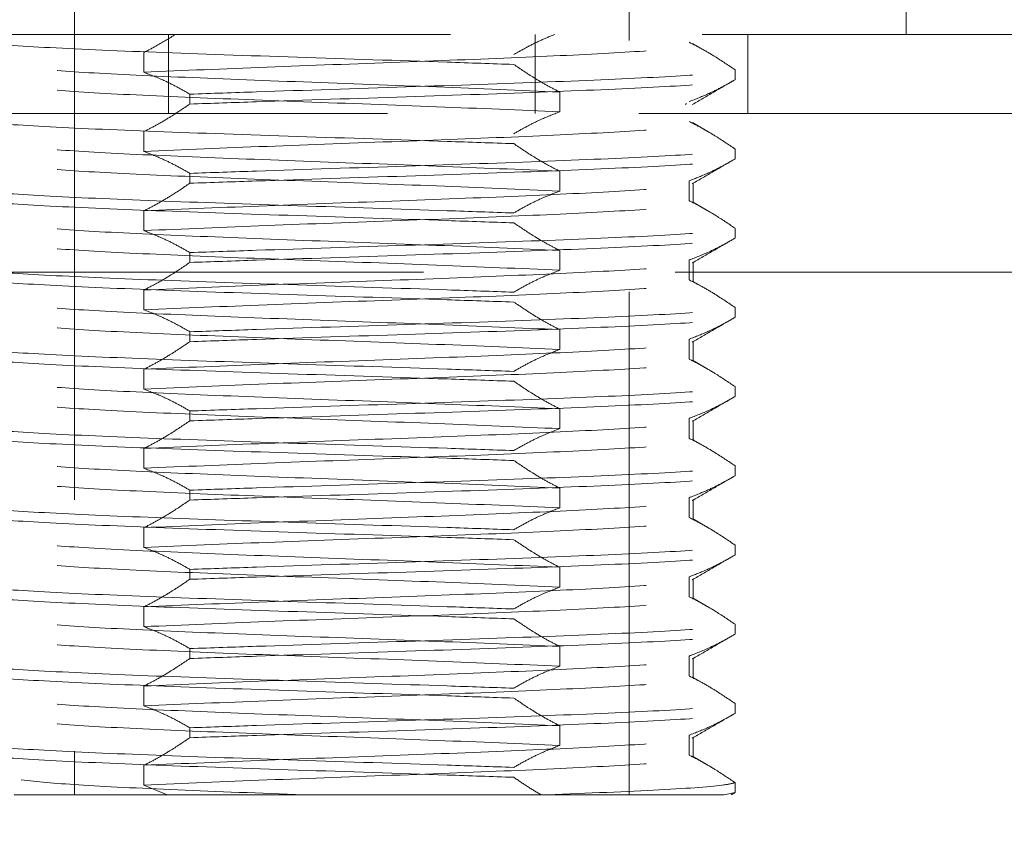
# Model space of a CAD drawing. Header units: millimetres. Extents: x 373 to 928, y 275 to 747.
# Tile 97 of 117: x 845.34 to 847.83, y 394.51 to 396.6. Entities that reach past the tile are written whole.
import ezdxf

# ---------------------------------------------------------------- set-up
doc = ezdxf.new("R2010")
doc.units = ezdxf.units.MM
doc.linetypes.add('HIDDEN', pattern=[1.905, 1.27, -0.635])

msp = doc.modelspace()

# ---------------------------------------------------------------- linework, layer by layer
at = {"color": 7, "linetype": 'HIDDEN', "lineweight": 18}
for p, q in [((845.4813, 398.5644), (845.4813, 394.6444)), ((847.5813, 396.5644), (847.5813, 398.4644)), ((846.8813, 394.6444), (846.8813, 397.0896)), ((843.2557, 396.5644), (849.5813, 396.5644)), ((845.7183, 396.3644), (845.7183, 396.5644)), ((846.6444, 396.3644), (846.6444, 396.5644)), ((847.1811, 396.3644), (847.1811, 396.5644)), ((847.0787, 396.5202), (847.0413, 396.5418)), ((845.6562, 396.469), (845.6562, 396.519)), ((847.1492, 396.4501), (847.1492, 396.4751)), ((845.7724, 396.4136), (845.7724, 396.3886)), ((846.7065, 396.369), (846.7065, 396.419)), ((847.0238, 396.3877), (847.0265, 396.3898)), ((850.0813, 396.3644), (842.8255, 396.3644)), ((847.0787, 396.3202), (847.0413, 396.3418)), ((845.6562, 396.269), (845.6562, 396.319)), ((847.1492, 396.2501), (847.1492, 396.2751)), ((845.7724, 396.2136), (845.7724, 396.1886)), ((846.7065, 396.169), (846.7065, 396.219)), ((847.0329, 396.1947), (847.0329, 396.1447)), ((847.0431, 396.1397), (847.0431, 396.1897)), ((847.0787, 396.1202), (847.0413, 396.1418)), ((845.6562, 396.069), (845.6562, 396.119)), ((847.1492, 396.0501), (847.1492, 396.0751)), ((845.7724, 396.0136), (845.7724, 395.9886)), ((846.7065, 395.969), (846.7065, 396.019)), ((847.0329, 395.9947), (847.0329, 395.9447)), ((847.0431, 395.9397), (847.0431, 395.9897)), ((850.1725, 395.9644), (842.1813, 395.9644)), ((847.0787, 395.9202), (847.0413, 395.9418)), ((845.6562, 395.869), (845.6562, 395.919)), ((847.1492, 395.8501), (847.1492, 395.8751)), ((845.7724, 395.8136), (845.7724, 395.7886)), ((846.7065, 395.769), (846.7065, 395.819)), ((847.0329, 395.7947), (847.0329, 395.7447)), ((847.0431, 395.7397), (847.0431, 395.7897)), ((847.0787, 395.7202), (847.0413, 395.7418)), ((845.6562, 395.669), (845.6562, 395.719)), ((847.1492, 395.6501), (847.1492, 395.6751)), ((845.7724, 395.6136), (845.7724, 395.5886)), ((846.7065, 395.569), (846.7065, 395.619)), ((847.0329, 395.5947), (847.0329, 395.5447)), ((847.0431, 395.5397), (847.0431, 395.5897)), ((847.0787, 395.5202), (847.0413, 395.5418)), ((845.6562, 395.469), (845.6562, 395.519)), ((847.1492, 395.4501), (847.1492, 395.4751)), ((846.7065, 395.369), (846.7065, 395.419)), ((845.7724, 395.4136), (845.7724, 395.3886)), ((847.0329, 395.3947), (847.0329, 395.3447)), ((847.0431, 395.3397), (847.0431, 395.3897)), ((847.0787, 395.3202), (847.0413, 395.3418)), ((845.6562, 395.269), (845.6562, 395.319)), ((847.1492, 395.2501), (847.1492, 395.2751)), ((846.7065, 395.169), (846.7065, 395.219)), ((845.7724, 395.2136), (845.7724, 395.1886)), ((847.0329, 395.1947), (847.0329, 395.1447)), ((847.0431, 395.1397), (847.0431, 395.1897)), ((847.0787, 395.1202), (847.0413, 395.1418)), ((845.6562, 395.069), (845.6562, 395.119)), ((847.1492, 395.0501), (847.1492, 395.0751)), ((846.7065, 394.969), (846.7065, 395.019)), ((845.7724, 395.0136), (845.7724, 394.9886)), ((847.0329, 394.9947), (847.0329, 394.9447)), ((847.0431, 394.9397), (847.0431, 394.9897)), ((847.0787, 394.9202), (847.0413, 394.9418)), ((845.6562, 394.869), (845.6562, 394.919)), ((847.1492, 394.8501), (847.1492, 394.8751)), ((846.7065, 394.769), (846.7065, 394.819)), ((845.7724, 394.8136), (845.7724, 394.7886)), ((847.0329, 394.7947), (847.0329, 394.7447)), ((847.0431, 394.7397), (847.0431, 394.7897)), ((845.6562, 394.669), (845.6562, 394.719)), ((847.0787, 394.7202), (847.0413, 394.7418)), ((845.715, 394.6444), (845.6562, 394.669)), ((847.1492, 394.6501), (847.1492, 394.6751)), ((845.329, 394.6444), (845.715, 394.6444)), ((847.121, 394.6444), (846.6755, 394.6444)), ((847.121, 394.6444), (847.1492, 394.6501)), ((847.1492, 394.6501), (847.1393, 394.6444))]:
    msp.add_line(p, q, dxfattribs=at)
msp.add_arc((846.1813, 374.7659), 24.6, 0, 87.43714, dxfattribs=at)
for points, knots in [([(845.6562, 396.519), (845.6671, 396.5245), (845.6939, 396.5382), (845.7204, 396.5546), (845.7361, 396.5644)], [0, 0, 0, 0, 0.406614, 1, 1, 1, 1]), ([(846.5903, 396.5136), (846.6011, 396.5198), (846.6236, 396.5326), (846.6582, 396.5498), (846.682, 396.5595), (846.6939, 396.5644)], [0, 0, 0, 0, 0.316463, 0.658022, 1, 1, 1, 1]), ([(846.5903, 396.4886), (846.5348, 396.4905), (846.362, 396.4965), (846.04, 396.5069), (845.6741, 396.5194), (845.3863, 396.5318), (845.2434, 396.5422), (845.2208, 396.5482), (845.2135, 396.5501)], [0, 0, 0, 0, 0.095434, 0.297717, 0.5, 0.702283, 0.904566, 1, 1, 1, 1]), ([(845.6562, 396.469), (845.7567, 396.4733), (845.9548, 396.4817), (846.3072, 396.4944), (846.6323, 396.5069), (846.8861, 396.5194), (847.037, 396.531), (847.0316, 396.5386), (847.0292, 396.5419)], [0, 0, 0, 0, 0.176552, 0.348003, 0.519454, 0.690904, 0.862355, 1, 1, 1, 1]), ([(847.0329, 396.5447), (847.0438, 396.5392), (847.0657, 396.528), (847.1045, 396.5052), (847.1322, 396.4865), (847.1492, 396.4751)], [0, 0, 0, 0, 0.278221, 0.556433, 1, 1, 1, 1]), ([(846.7065, 396.419), (846.6956, 396.4245), (846.6738, 396.4357), (846.6349, 396.4585), (846.6073, 396.4772), (846.5903, 396.4886)], [0, 0, 0, 0, 0.278221, 0.556433, 1, 1, 1, 1]), ([(846.7065, 396.419), (846.6061, 396.4233), (846.4081, 396.4317), (846.0549, 396.4444), (845.7327, 396.4569), (845.4681, 396.4694), (845.3871, 396.4777), (845.3466, 396.4819)], [0, 0, 0, 0, 0.204733, 0.403549, 0.602366, 0.801183, 1, 1, 1, 1]), ([(845.7724, 396.4136), (845.7616, 396.4198), (845.7399, 396.4321), (845.7013, 396.4515), (845.6732, 396.4624), (845.6562, 396.469)], [0, 0, 0, 0, 0.282643, 0.565293, 1, 1, 1, 1]), ([(845.7724, 396.4136), (845.8278, 396.4155), (846.0007, 396.4215), (846.3227, 396.4319), (846.6885, 396.4444), (846.9764, 396.4568), (847.1193, 396.4672), (847.1419, 396.4732), (847.1492, 396.4751)], [0, 0, 0, 0, 0.095434, 0.297717, 0.5, 0.702283, 0.904566, 1, 1, 1, 1]), ([(845.7724, 396.3886), (845.8278, 396.3905), (846.0007, 396.3965), (846.3227, 396.4069), (846.6885, 396.4194), (846.9764, 396.4318), (847.1193, 396.4422), (847.1419, 396.4482), (847.1492, 396.4501)], [0, 0, 0, 0, 0.095434, 0.297717, 0.5, 0.702283, 0.904566, 1, 1, 1, 1]), ([(847.1492, 396.4501), (847.1384, 396.4439), (847.1167, 396.4316), (847.078, 396.4122), (847.0499, 396.4013), (847.0329, 396.3947)], [0, 0, 0, 0, 0.282643, 0.565293, 1, 1, 1, 1]), ([(847.0412, 396.3876), (847.0593, 396.3981), (847.0939, 396.4181), (847.1286, 396.4382), (847.1452, 396.4478)], [0, 0, 0, 0, 0.52102, 1, 1, 1, 1]), ([(846.7065, 396.369), (846.6061, 396.3733), (846.4081, 396.3817), (846.0549, 396.3944), (845.7327, 396.4069), (845.4681, 396.4194), (845.3871, 396.4277), (845.3466, 396.4319)], [0, 0, 0, 0, 0.204733, 0.403549, 0.602366, 0.801183, 1, 1, 1, 1]), ([(845.6562, 396.319), (845.6671, 396.3245), (845.6889, 396.3357), (845.7277, 396.3585), (845.7554, 396.3772), (845.7724, 396.3886)], [0, 0, 0, 0, 0.278221, 0.556433, 1, 1, 1, 1]), ([(846.5903, 396.3136), (846.6011, 396.3198), (846.6227, 396.3321), (846.6614, 396.3515), (846.6895, 396.3624), (846.7065, 396.369)], [0, 0, 0, 0, 0.282643, 0.565293, 1, 1, 1, 1]), ([(846.5903, 396.2886), (846.5348, 396.2905), (846.362, 396.2965), (846.04, 396.3069), (845.6741, 396.3194), (845.3863, 396.3318), (845.2434, 396.3422), (845.2208, 396.3482), (845.2135, 396.3501)], [0, 0, 0, 0, 0.095434, 0.297717, 0.5, 0.702283, 0.904566, 1, 1, 1, 1]), ([(845.6562, 396.269), (845.7567, 396.2733), (845.9548, 396.2817), (846.3071, 396.2944), (846.6325, 396.3069), (846.8852, 396.3194), (847.0311, 396.3303), (847.0278, 396.3372), (847.0266, 396.3399)], [0, 0, 0, 0, 0.181647, 0.358045, 0.534443, 0.710841, 0.887239, 1, 1, 1, 1]), ([(847.0329, 396.3447), (847.0438, 396.3392), (847.0657, 396.328), (847.1045, 396.3052), (847.1322, 396.2865), (847.1492, 396.2751)], [0, 0, 0, 0, 0.278221, 0.556433, 1, 1, 1, 1]), ([(846.7065, 396.219), (846.6956, 396.2245), (846.6738, 396.2357), (846.6349, 396.2585), (846.6073, 396.2772), (846.5903, 396.2886)], [0, 0, 0, 0, 0.278221, 0.556433, 1, 1, 1, 1]), ([(846.7065, 396.219), (846.6061, 396.2233), (846.4081, 396.2317), (846.0549, 396.2444), (845.7327, 396.2569), (845.4681, 396.2694), (845.3871, 396.2777), (845.3466, 396.2819)], [0, 0, 0, 0, 0.204733, 0.403549, 0.602366, 0.801183, 1, 1, 1, 1]), ([(845.7724, 396.2136), (845.7616, 396.2198), (845.7399, 396.2321), (845.7013, 396.2515), (845.6732, 396.2624), (845.6562, 396.269)], [0, 0, 0, 0, 0.282643, 0.565293, 1, 1, 1, 1]), ([(845.7724, 396.2136), (845.8278, 396.2155), (846.0007, 396.2215), (846.3227, 396.2319), (846.6885, 396.2444), (846.9764, 396.2568), (847.1193, 396.2672), (847.1419, 396.2732), (847.1492, 396.2751)], [0, 0, 0, 0, 0.095434, 0.297717, 0.5, 0.702283, 0.904566, 1, 1, 1, 1]), ([(845.7724, 396.1886), (845.8278, 396.1905), (846.0007, 396.1965), (846.3227, 396.2069), (846.6885, 396.2194), (846.9764, 396.2318), (847.1193, 396.2422), (847.1419, 396.2482), (847.1492, 396.2501)], [0, 0, 0, 0, 0.095434, 0.297717, 0.5, 0.702283, 0.904566, 1, 1, 1, 1]), ([(847.1492, 396.2501), (847.1384, 396.2439), (847.1167, 396.2316), (847.078, 396.2122), (847.0499, 396.2013), (847.0329, 396.1947)], [0, 0, 0, 0, 0.282643, 0.565293, 1, 1, 1, 1]), ([(847.0412, 396.1876), (847.0593, 396.1981), (847.0939, 396.2181), (847.1286, 396.2382), (847.1452, 396.2478)], [0, 0, 0, 0, 0.52102, 1, 1, 1, 1]), ([(846.7065, 396.169), (846.6061, 396.1733), (846.4081, 396.1817), (846.0549, 396.1944), (845.7327, 396.2069), (845.4681, 396.2194), (845.3871, 396.2277), (845.3466, 396.2319)], [0, 0, 0, 0, 0.204733, 0.403549, 0.602366, 0.801183, 1, 1, 1, 1]), ([(845.6562, 396.119), (845.7567, 396.1233), (845.9548, 396.1317), (846.3071, 396.1444), (846.6325, 396.1569), (846.8852, 396.1694), (847.0311, 396.1803), (847.0278, 396.1872), (847.0265, 396.1898)], [0, 0, 0, 0, 0.181691, 0.358133, 0.534574, 0.711015, 0.887457, 1, 1, 1, 1]), ([(845.6562, 396.119), (845.6671, 396.1245), (845.6889, 396.1357), (845.7277, 396.1585), (845.7554, 396.1772), (845.7724, 396.1886)], [0, 0, 0, 0, 0.278221, 0.556433, 1, 1, 1, 1]), ([(846.5903, 396.1136), (846.5348, 396.1155), (846.362, 396.1215), (846.04, 396.1319), (845.6741, 396.1444), (845.3863, 396.1568), (845.2434, 396.1672), (845.2208, 396.1732), (845.2135, 396.1751)], [0, 0, 0, 0, 0.095434, 0.297717, 0.5, 0.702283, 0.904566, 1, 1, 1, 1]), ([(846.5903, 396.1136), (846.6011, 396.1198), (846.6227, 396.1321), (846.6614, 396.1515), (846.6895, 396.1624), (846.7065, 396.169)], [0, 0, 0, 0, 0.282643, 0.565293, 1, 1, 1, 1]), ([(846.5903, 396.0886), (846.5348, 396.0905), (846.362, 396.0965), (846.04, 396.1069), (845.6741, 396.1194), (845.3863, 396.1318), (845.2434, 396.1422), (845.2208, 396.1482), (845.2135, 396.1501)], [0, 0, 0, 0, 0.095434, 0.297717, 0.5, 0.702283, 0.904566, 1, 1, 1, 1]), ([(845.6562, 396.069), (845.7567, 396.0733), (845.9548, 396.0817), (846.3071, 396.0944), (846.6325, 396.1069), (846.8852, 396.1194), (847.0311, 396.1303), (847.0278, 396.1372), (847.0266, 396.1399)], [0, 0, 0, 0, 0.181647, 0.358045, 0.534443, 0.710841, 0.887239, 1, 1, 1, 1]), ([(847.0329, 396.1447), (847.0438, 396.1392), (847.0657, 396.128), (847.1045, 396.1052), (847.1322, 396.0865), (847.1492, 396.0751)], [0, 0, 0, 0, 0.278221, 0.556433, 1, 1, 1, 1]), ([(846.7065, 396.019), (846.6956, 396.0245), (846.6738, 396.0357), (846.6349, 396.0585), (846.6073, 396.0772), (846.5903, 396.0886)], [0, 0, 0, 0, 0.278221, 0.556433, 1, 1, 1, 1]), ([(846.7065, 396.019), (846.6061, 396.0233), (846.4081, 396.0317), (846.0549, 396.0444), (845.7327, 396.0569), (845.4681, 396.0694), (845.3871, 396.0777), (845.3466, 396.0819)], [0, 0, 0, 0, 0.204733, 0.403549, 0.602366, 0.801183, 1, 1, 1, 1]), ([(845.7724, 396.0136), (845.7616, 396.0198), (845.7399, 396.0321), (845.7013, 396.0515), (845.6732, 396.0624), (845.6562, 396.069)], [0, 0, 0, 0, 0.282643, 0.565293, 1, 1, 1, 1]), ([(845.7724, 396.0136), (845.8278, 396.0155), (846.0007, 396.0215), (846.3227, 396.0319), (846.6885, 396.0444), (846.9764, 396.0568), (847.1193, 396.0672), (847.1419, 396.0732), (847.1492, 396.0751)], [0, 0, 0, 0, 0.095434, 0.297717, 0.5, 0.702283, 0.904566, 1, 1, 1, 1]), ([(845.7724, 395.9886), (845.8278, 395.9905), (846.0007, 395.9965), (846.3227, 396.0069), (846.6885, 396.0194), (846.9764, 396.0318), (847.1193, 396.0422), (847.1419, 396.0482), (847.1492, 396.0501)], [0, 0, 0, 0, 0.095434, 0.297717, 0.5, 0.702283, 0.904566, 1, 1, 1, 1]), ([(847.1492, 396.0501), (847.1384, 396.0439), (847.1167, 396.0316), (847.078, 396.0122), (847.0499, 396.0013), (847.0329, 395.9947)], [0, 0, 0, 0, 0.282643, 0.565293, 1, 1, 1, 1]), ([(847.0412, 395.9876), (847.0593, 395.9981), (847.0939, 396.0181), (847.1286, 396.0382), (847.1452, 396.0478)], [0, 0, 0, 0, 0.52102, 1, 1, 1, 1]), ([(846.7065, 395.969), (846.6061, 395.9733), (846.4081, 395.9817), (846.0549, 395.9944), (845.7327, 396.0069), (845.4681, 396.0194), (845.3871, 396.0277), (845.3466, 396.0319)], [0, 0, 0, 0, 0.204733, 0.403549, 0.602366, 0.801183, 1, 1, 1, 1]), ([(845.6562, 395.919), (845.7567, 395.9233), (845.9548, 395.9317), (846.3071, 395.9444), (846.6325, 395.9569), (846.8852, 395.9694), (847.0311, 395.9803), (847.0278, 395.9872), (847.0265, 395.9898)], [0, 0, 0, 0, 0.181691, 0.358133, 0.534574, 0.711015, 0.887457, 1, 1, 1, 1]), ([(845.6562, 395.919), (845.6671, 395.9245), (845.6889, 395.9357), (845.7277, 395.9585), (845.7554, 395.9772), (845.7724, 395.9886)], [0, 0, 0, 0, 0.278221, 0.556433, 1, 1, 1, 1]), ([(846.5903, 395.9136), (846.5348, 395.9155), (846.362, 395.9215), (846.04, 395.9319), (845.6741, 395.9444), (845.3863, 395.9568), (845.2434, 395.9672), (845.2208, 395.9732), (845.2135, 395.9751)], [0, 0, 0, 0, 0.095434, 0.297717, 0.5, 0.702283, 0.904566, 1, 1, 1, 1]), ([(846.5903, 395.9136), (846.6011, 395.9198), (846.6227, 395.9321), (846.6614, 395.9515), (846.6895, 395.9624), (846.7065, 395.969)], [0, 0, 0, 0, 0.282643, 0.565293, 1, 1, 1, 1]), ([(846.5903, 395.8886), (846.5348, 395.8905), (846.362, 395.8965), (846.04, 395.9069), (845.6741, 395.9194), (845.3863, 395.9318), (845.2434, 395.9422), (845.2208, 395.9482), (845.2135, 395.9501)], [0, 0, 0, 0, 0.095434, 0.297717, 0.5, 0.702283, 0.904566, 1, 1, 1, 1]), ([(845.6562, 395.869), (845.7567, 395.8733), (845.9548, 395.8817), (846.3072, 395.8944), (846.6323, 395.9069), (846.8861, 395.9194), (847.037, 395.931), (847.0316, 395.9386), (847.0292, 395.9419)], [0, 0, 0, 0, 0.176552, 0.348003, 0.519454, 0.690904, 0.862355, 1, 1, 1, 1]), ([(847.0329, 395.9447), (847.0438, 395.9392), (847.0657, 395.928), (847.1045, 395.9052), (847.1322, 395.8865), (847.1492, 395.8751)], [0, 0, 0, 0, 0.278221, 0.556433, 1, 1, 1, 1]), ([(846.7065, 395.819), (846.6956, 395.8245), (846.6738, 395.8357), (846.6349, 395.8585), (846.6073, 395.8772), (846.5903, 395.8886)], [0, 0, 0, 0, 0.278221, 0.556433, 1, 1, 1, 1]), ([(846.7065, 395.819), (846.6061, 395.8233), (846.4081, 395.8317), (846.0549, 395.8444), (845.7327, 395.8569), (845.4681, 395.8694), (845.3871, 395.8777), (845.3466, 395.8819)], [0, 0, 0, 0, 0.204733, 0.403549, 0.602366, 0.801183, 1, 1, 1, 1]), ([(845.7724, 395.8136), (845.7616, 395.8198), (845.7399, 395.8321), (845.7013, 395.8515), (845.6732, 395.8624), (845.6562, 395.869)], [0, 0, 0, 0, 0.282643, 0.565293, 1, 1, 1, 1]), ([(845.7724, 395.8136), (845.8278, 395.8155), (846.0007, 395.8215), (846.3227, 395.8319), (846.6885, 395.8444), (846.9764, 395.8568), (847.1193, 395.8672), (847.1419, 395.8732), (847.1492, 395.8751)], [0, 0, 0, 0, 0.095434, 0.297717, 0.5, 0.702283, 0.904566, 1, 1, 1, 1]), ([(845.7724, 395.7886), (845.8278, 395.7905), (846.0007, 395.7965), (846.3227, 395.8069), (846.6885, 395.8194), (846.9764, 395.8318), (847.1193, 395.8422), (847.1419, 395.8482), (847.1492, 395.8501)], [0, 0, 0, 0, 0.095434, 0.297717, 0.5, 0.702283, 0.904566, 1, 1, 1, 1]), ([(847.1492, 395.8501), (847.1384, 395.8439), (847.1167, 395.8316), (847.078, 395.8122), (847.0499, 395.8013), (847.0329, 395.7947)], [0, 0, 0, 0, 0.2826427, 0.5652926, 1, 1, 1, 1]), ([(847.0412, 395.7876), (847.0593, 395.7981), (847.0939, 395.8181), (847.1286, 395.8382), (847.1452, 395.8478)], [0, 0, 0, 0, 0.52102, 1, 1, 1, 1]), ([(846.7065, 395.769), (846.6061, 395.7733), (846.4081, 395.7817), (846.0549, 395.7944), (845.7327, 395.8069), (845.4681, 395.8194), (845.3871, 395.8277), (845.3466, 395.8319)], [0, 0, 0, 0, 0.204733, 0.403549, 0.602366, 0.801183, 1, 1, 1, 1]), ([(845.6562, 395.719), (845.7567, 395.7233), (845.9548, 395.7317), (846.3071, 395.7444), (846.6325, 395.7569), (846.8852, 395.7694), (847.0311, 395.7803), (847.0278, 395.7872), (847.0265, 395.7898)], [0, 0, 0, 0, 0.181691, 0.358133, 0.534574, 0.711015, 0.887457, 1, 1, 1, 1]), ([(845.6562, 395.719), (845.6671, 395.7245), (845.6889, 395.7357), (845.7277, 395.7585), (845.7554, 395.7772), (845.7724, 395.7886)], [0, 0, 0, 0, 0.278221, 0.556433, 1, 1, 1, 1]), ([(846.5903, 395.7136), (846.5348, 395.7155), (846.362, 395.7215), (846.04, 395.7319), (845.6741, 395.7444), (845.3863, 395.7568), (845.2434, 395.7672), (845.2208, 395.7732), (845.2135, 395.7751)], [0, 0, 0, 0, 0.095434, 0.297717, 0.5, 0.702283, 0.904566, 1, 1, 1, 1]), ([(846.5903, 395.7136), (846.6011, 395.7198), (846.6227, 395.7321), (846.6614, 395.7515), (846.6895, 395.7624), (846.7065, 395.769)], [0, 0, 0, 0, 0.282643, 0.565293, 1, 1, 1, 1]), ([(846.5903, 395.6886), (846.5348, 395.6905), (846.362, 395.6965), (846.04, 395.7069), (845.6741, 395.7194), (845.3863, 395.7318), (845.2434, 395.7422), (845.2208, 395.7482), (845.2135, 395.7501)], [0, 0, 0, 0, 0.095434, 0.297717, 0.5, 0.702283, 0.904566, 1, 1, 1, 1]), ([(845.6562, 395.669), (845.7567, 395.6733), (845.9548, 395.6817), (846.3071, 395.6944), (846.6325, 395.7069), (846.8852, 395.7194), (847.0311, 395.7303), (847.0278, 395.7372), (847.0266, 395.7399)], [0, 0, 0, 0, 0.181647, 0.358045, 0.534443, 0.710841, 0.887239, 1, 1, 1, 1]), ([(847.0329, 395.7447), (847.0438, 395.7392), (847.0657, 395.728), (847.1045, 395.7052), (847.1322, 395.6865), (847.1492, 395.6751)], [0, 0, 0, 0, 0.278221, 0.556433, 1, 1, 1, 1]), ([(846.7065, 395.619), (846.6956, 395.6245), (846.6738, 395.6357), (846.6349, 395.6585), (846.6073, 395.6772), (846.5903, 395.6886)], [0, 0, 0, 0, 0.278221, 0.556433, 1, 1, 1, 1]), ([(846.7065, 395.619), (846.6061, 395.6233), (846.4081, 395.6317), (846.0549, 395.6444), (845.7327, 395.6569), (845.4681, 395.6694), (845.3871, 395.6777), (845.3466, 395.6819)], [0, 0, 0, 0, 0.204733, 0.403549, 0.602366, 0.801183, 1, 1, 1, 1]), ([(845.7724, 395.6136), (845.7616, 395.6198), (845.7399, 395.6321), (845.7013, 395.6515), (845.6732, 395.6624), (845.6562, 395.669)], [0, 0, 0, 0, 0.282643, 0.565293, 1, 1, 1, 1]), ([(845.7724, 395.6136), (845.8278, 395.6155), (846.0007, 395.6215), (846.3227, 395.6319), (846.6885, 395.6444), (846.9764, 395.6568), (847.1193, 395.6672), (847.1419, 395.6732), (847.1492, 395.6751)], [0, 0, 0, 0, 0.095434, 0.297717, 0.5, 0.702283, 0.904566, 1, 1, 1, 1]), ([(845.7724, 395.5886), (845.8278, 395.5905), (846.0007, 395.5965), (846.3227, 395.6069), (846.6885, 395.6194), (846.9764, 395.6318), (847.1193, 395.6422), (847.1419, 395.6482), (847.1492, 395.6501)], [0, 0, 0, 0, 0.095434, 0.297717, 0.5, 0.702283, 0.904566, 1, 1, 1, 1]), ([(847.1492, 395.6501), (847.1384, 395.6439), (847.1167, 395.6316), (847.078, 395.6122), (847.0499, 395.6013), (847.0329, 395.5947)], [0, 0, 0, 0, 0.282643, 0.565293, 1, 1, 1, 1]), ([(847.0412, 395.5876), (847.0593, 395.5981), (847.0939, 395.6181), (847.1286, 395.6382), (847.1452, 395.6478)], [0, 0, 0, 0, 0.52102, 1, 1, 1, 1]), ([(846.7065, 395.569), (846.6061, 395.5733), (846.4081, 395.5817), (846.0549, 395.5944), (845.7327, 395.6069), (845.4681, 395.6194), (845.3871, 395.6277), (845.3466, 395.6319)], [0, 0, 0, 0, 0.204733, 0.403549, 0.602366, 0.801183, 1, 1, 1, 1]), ([(845.6562, 395.519), (845.7567, 395.5233), (845.9548, 395.5317), (846.3071, 395.5444), (846.6325, 395.5569), (846.8852, 395.5694), (847.0311, 395.5803), (847.0278, 395.5872), (847.0265, 395.5898)], [0, 0, 0, 0, 0.181691, 0.358133, 0.534574, 0.711015, 0.887457, 1, 1, 1, 1]), ([(845.6562, 395.519), (845.6671, 395.5245), (845.6889, 395.5357), (845.7277, 395.5585), (845.7554, 395.5772), (845.7724, 395.5886)], [0, 0, 0, 0, 0.278221, 0.556433, 1, 1, 1, 1]), ([(846.5903, 395.5136), (846.5348, 395.5155), (846.362, 395.5215), (846.04, 395.5319), (845.6741, 395.5444), (845.3863, 395.5568), (845.2434, 395.5672), (845.2208, 395.5732), (845.2135, 395.5751)], [0, 0, 0, 0, 0.095434, 0.297717, 0.5, 0.702283, 0.904566, 1, 1, 1, 1]), ([(846.5903, 395.5136), (846.6011, 395.5198), (846.6227, 395.5321), (846.6614, 395.5515), (846.6895, 395.5624), (846.7065, 395.569)], [0, 0, 0, 0, 0.282643, 0.565293, 1, 1, 1, 1]), ([(846.5903, 395.4886), (846.5348, 395.4905), (846.362, 395.4965), (846.04, 395.5069), (845.6741, 395.5194), (845.3863, 395.5318), (845.2434, 395.5422), (845.2208, 395.5482), (845.2135, 395.5501)], [0, 0, 0, 0, 0.095434, 0.297717, 0.5, 0.702283, 0.904566, 1, 1, 1, 1]), ([(845.6562, 395.469), (845.7567, 395.4733), (845.9548, 395.4817), (846.3071, 395.4944), (846.6325, 395.5069), (846.8852, 395.5194), (847.0311, 395.5303), (847.0278, 395.5372), (847.0266, 395.5399)], [0, 0, 0, 0, 0.181647, 0.358045, 0.534443, 0.710841, 0.887239, 1, 1, 1, 1]), ([(847.0329, 395.5447), (847.0438, 395.5392), (847.0657, 395.528), (847.1045, 395.5052), (847.1322, 395.4865), (847.1492, 395.4751)], [0, 0, 0, 0, 0.278221, 0.556433, 1, 1, 1, 1]), ([(846.7065, 395.419), (846.6956, 395.4245), (846.6738, 395.4357), (846.6349, 395.4585), (846.6073, 395.4772), (846.5903, 395.4886)], [0, 0, 0, 0, 0.278221, 0.556433, 1, 1, 1, 1]), ([(846.7065, 395.419), (846.6061, 395.4233), (846.4081, 395.4317), (846.0549, 395.4444), (845.7327, 395.4569), (845.4681, 395.4694), (845.3871, 395.4777), (845.3466, 395.4819)], [0, 0, 0, 0, 0.204733, 0.403549, 0.602366, 0.801183, 1, 1, 1, 1]), ([(845.7724, 395.4136), (845.7616, 395.4198), (845.7399, 395.4321), (845.7013, 395.4515), (845.6732, 395.4624), (845.6562, 395.469)], [0, 0, 0, 0, 0.282643, 0.565293, 1, 1, 1, 1]), ([(845.7724, 395.4136), (845.8278, 395.4155), (846.0007, 395.4215), (846.3227, 395.4319), (846.6885, 395.4444), (846.9764, 395.4568), (847.1193, 395.4672), (847.1419, 395.4732), (847.1492, 395.4751)], [0, 0, 0, 0, 0.095434, 0.297717, 0.5, 0.702283, 0.904566, 1, 1, 1, 1]), ([(845.7724, 395.3886), (845.8278, 395.3905), (846.0007, 395.3965), (846.3227, 395.4069), (846.6885, 395.4194), (846.9764, 395.4318), (847.1193, 395.4422), (847.1419, 395.4482), (847.1492, 395.4501)], [0, 0, 0, 0, 0.095434, 0.297717, 0.5, 0.702283, 0.904566, 1, 1, 1, 1]), ([(847.1492, 395.4501), (847.1384, 395.4439), (847.1167, 395.4316), (847.078, 395.4122), (847.0499, 395.4013), (847.0329, 395.3947)], [0, 0, 0, 0, 0.2826427, 0.5652926, 1, 1, 1, 1]), ([(847.0412, 395.3876), (847.0593, 395.3981), (847.0939, 395.4181), (847.1286, 395.4382), (847.1452, 395.4478)], [0, 0, 0, 0, 0.52102, 1, 1, 1, 1]), ([(846.7065, 395.369), (846.6061, 395.3733), (846.4081, 395.3817), (846.0549, 395.3944), (845.7327, 395.4069), (845.4681, 395.4194), (845.3871, 395.4277), (845.3466, 395.4319)], [0, 0, 0, 0, 0.204733, 0.403549, 0.602366, 0.801183, 1, 1, 1, 1]), ([(845.6562, 395.319), (845.7567, 395.3233), (845.9548, 395.3317), (846.3071, 395.3444), (846.6325, 395.3569), (846.8852, 395.3694), (847.0311, 395.3803), (847.0278, 395.3872), (847.0265, 395.3898)], [0, 0, 0, 0, 0.1816913, 0.3581327, 0.5345741, 0.7110155, 0.8874569, 1, 1, 1, 1]), ([(846.5903, 395.3136), (846.5348, 395.3155), (846.362, 395.3215), (846.04, 395.3319), (845.6741, 395.3444), (845.3863, 395.3568), (845.2434, 395.3672), (845.2208, 395.3732), (845.2135, 395.3751)], [0, 0, 0, 0, 0.095434, 0.297717, 0.5, 0.702283, 0.904566, 1, 1, 1, 1]), ([(845.6562, 395.319), (845.6671, 395.3245), (845.6889, 395.3357), (845.7277, 395.3585), (845.7554, 395.3772), (845.7724, 395.3886)], [0, 0, 0, 0, 0.278221, 0.556433, 1, 1, 1, 1]), ([(846.5903, 395.3136), (846.6011, 395.3198), (846.6227, 395.3321), (846.6614, 395.3515), (846.6895, 395.3624), (846.7065, 395.369)], [0, 0, 0, 0, 0.282643, 0.565293, 1, 1, 1, 1]), ([(846.5903, 395.2886), (846.5348, 395.2905), (846.362, 395.2965), (846.04, 395.3069), (845.6741, 395.3194), (845.3863, 395.3318), (845.2434, 395.3422), (845.2208, 395.3482), (845.2135, 395.3501)], [0, 0, 0, 0, 0.095434, 0.297717, 0.5, 0.702283, 0.904566, 1, 1, 1, 1]), ([(845.6562, 395.269), (845.7567, 395.2733), (845.9548, 395.2817), (846.3071, 395.2944), (846.6325, 395.3069), (846.8852, 395.3194), (847.0311, 395.3303), (847.0278, 395.3372), (847.0266, 395.3399)], [0, 0, 0, 0, 0.181647, 0.358045, 0.534443, 0.710841, 0.887239, 1, 1, 1, 1]), ([(847.0329, 395.3447), (847.0438, 395.3392), (847.0657, 395.328), (847.1045, 395.3052), (847.1322, 395.2865), (847.1492, 395.2751)], [0, 0, 0, 0, 0.278221, 0.556433, 1, 1, 1, 1]), ([(846.7065, 395.219), (846.6061, 395.2233), (846.4081, 395.2317), (846.0549, 395.2444), (845.7327, 395.2569), (845.4681, 395.2694), (845.3871, 395.2777), (845.3466, 395.2819)], [0, 0, 0, 0, 0.204733, 0.403549, 0.602366, 0.801183, 1, 1, 1, 1]), ([(845.7724, 395.2136), (845.7616, 395.2198), (845.7399, 395.2321), (845.7013, 395.2515), (845.6732, 395.2624), (845.6562, 395.269)], [0, 0, 0, 0, 0.282643, 0.565293, 1, 1, 1, 1]), ([(845.7724, 395.2136), (845.8278, 395.2155), (846.0007, 395.2215), (846.3227, 395.2319), (846.6885, 395.2444), (846.9764, 395.2568), (847.1193, 395.2672), (847.1419, 395.2732), (847.1492, 395.2751)], [0, 0, 0, 0, 0.095434, 0.297717, 0.5, 0.702283, 0.904566, 1, 1, 1, 1]), ([(846.7065, 395.219), (846.6956, 395.2245), (846.6738, 395.2357), (846.6349, 395.2585), (846.6073, 395.2772), (846.5903, 395.2886)], [0, 0, 0, 0, 0.278221, 0.556433, 1, 1, 1, 1]), ([(845.7724, 395.1886), (845.8278, 395.1905), (846.0007, 395.1965), (846.3227, 395.2069), (846.6885, 395.2194), (846.9764, 395.2318), (847.1193, 395.2422), (847.1419, 395.2482), (847.1492, 395.2501)], [0, 0, 0, 0, 0.095434, 0.297717, 0.5, 0.702283, 0.904566, 1, 1, 1, 1]), ([(847.1492, 395.2501), (847.1384, 395.2439), (847.1167, 395.2316), (847.078, 395.2122), (847.0499, 395.2013), (847.0329, 395.1947)], [0, 0, 0, 0, 0.282643, 0.565293, 1, 1, 1, 1]), ([(847.0412, 395.1876), (847.0593, 395.1981), (847.0939, 395.2181), (847.1286, 395.2382), (847.1452, 395.2478)], [0, 0, 0, 0, 0.52102, 1, 1, 1, 1]), ([(846.7065, 395.169), (846.6061, 395.1733), (846.4081, 395.1817), (846.0549, 395.1944), (845.7327, 395.2069), (845.4681, 395.2194), (845.3871, 395.2277), (845.3466, 395.2319)], [0, 0, 0, 0, 0.204733, 0.403549, 0.602366, 0.801183, 1, 1, 1, 1]), ([(846.5903, 395.1136), (846.5348, 395.1155), (846.362, 395.1215), (846.04, 395.1319), (845.6741, 395.1444), (845.3863, 395.1568), (845.2434, 395.1672), (845.2208, 395.1732), (845.2135, 395.1751)], [0, 0, 0, 0, 0.095434, 0.297717, 0.5, 0.702283, 0.904566, 1, 1, 1, 1]), ([(845.6562, 395.119), (845.7567, 395.1233), (845.9548, 395.1317), (846.3071, 395.1444), (846.6325, 395.1569), (846.8852, 395.1694), (847.0311, 395.1803), (847.0278, 395.1872), (847.0265, 395.1898)], [0, 0, 0, 0, 0.181691, 0.358133, 0.534574, 0.711015, 0.887457, 1, 1, 1, 1]), ([(845.6562, 395.119), (845.6671, 395.1245), (845.6889, 395.1357), (845.7277, 395.1585), (845.7554, 395.1772), (845.7724, 395.1886)], [0, 0, 0, 0, 0.278221, 0.556433, 1, 1, 1, 1]), ([(846.5903, 395.1136), (846.6011, 395.1198), (846.6227, 395.1321), (846.6614, 395.1515), (846.6895, 395.1624), (846.7065, 395.169)], [0, 0, 0, 0, 0.282643, 0.565293, 1, 1, 1, 1]), ([(846.5903, 395.0886), (846.5348, 395.0905), (846.362, 395.0965), (846.04, 395.1069), (845.6741, 395.1194), (845.3863, 395.1318), (845.2434, 395.1422), (845.2208, 395.1482), (845.2135, 395.1501)], [0, 0, 0, 0, 0.095434, 0.297717, 0.5, 0.702283, 0.904566, 1, 1, 1, 1]), ([(847.0329, 395.1447), (847.0438, 395.1392), (847.0657, 395.128), (847.1045, 395.1052), (847.1322, 395.0865), (847.1492, 395.0751)], [0, 0, 0, 0, 0.278221, 0.556433, 1, 1, 1, 1]), ([(845.6562, 395.069), (845.7567, 395.0733), (845.9548, 395.0817), (846.3071, 395.0944), (846.6325, 395.1069), (846.8852, 395.1194), (847.0311, 395.1303), (847.0278, 395.1372), (847.0266, 395.1399)], [0, 0, 0, 0, 0.181647, 0.358045, 0.534443, 0.710841, 0.887239, 1, 1, 1, 1]), ([(846.7065, 395.019), (846.6061, 395.0233), (846.4081, 395.0317), (846.0549, 395.0444), (845.7327, 395.0569), (845.4681, 395.0694), (845.3871, 395.0777), (845.3466, 395.0819)], [0, 0, 0, 0, 0.204733, 0.403549, 0.602366, 0.801183, 1, 1, 1, 1]), ([(845.7724, 395.0136), (845.7616, 395.0198), (845.7399, 395.0321), (845.7013, 395.0515), (845.6732, 395.0624), (845.6562, 395.069)], [0, 0, 0, 0, 0.282643, 0.565293, 1, 1, 1, 1]), ([(845.7724, 395.0136), (845.8278, 395.0155), (846.0007, 395.0215), (846.3227, 395.0319), (846.6885, 395.0444), (846.9764, 395.0568), (847.1193, 395.0672), (847.1419, 395.0732), (847.1492, 395.0751)], [0, 0, 0, 0, 0.095434, 0.297717, 0.5, 0.702283, 0.904566, 1, 1, 1, 1]), ([(846.7065, 395.019), (846.6956, 395.0245), (846.6738, 395.0357), (846.6349, 395.0585), (846.6073, 395.0772), (846.5903, 395.0886)], [0, 0, 0, 0, 0.278221, 0.556433, 1, 1, 1, 1]), ([(845.7724, 394.9886), (845.8278, 394.9905), (846.0007, 394.9965), (846.3227, 395.0069), (846.6885, 395.0194), (846.9764, 395.0318), (847.1193, 395.0422), (847.1419, 395.0482), (847.1492, 395.0501)], [0, 0, 0, 0, 0.095434, 0.297717, 0.5, 0.702283, 0.904566, 1, 1, 1, 1]), ([(847.1492, 395.0501), (847.1384, 395.0439), (847.1167, 395.0316), (847.078, 395.0122), (847.0499, 395.0013), (847.0329, 394.9947)], [0, 0, 0, 0, 0.282643, 0.565293, 1, 1, 1, 1]), ([(847.0412, 394.9876), (847.0593, 394.9981), (847.0939, 395.0181), (847.1286, 395.0382), (847.1452, 395.0478)], [0, 0, 0, 0, 0.52102, 1, 1, 1, 1]), ([(846.7065, 394.969), (846.6061, 394.9733), (846.4081, 394.9817), (846.0549, 394.9944), (845.7327, 395.0069), (845.4681, 395.0194), (845.3871, 395.0277), (845.3466, 395.0319)], [0, 0, 0, 0, 0.204733, 0.403549, 0.602366, 0.801183, 1, 1, 1, 1]), ([(846.5903, 394.9136), (846.5348, 394.9155), (846.362, 394.9215), (846.04, 394.9319), (845.6741, 394.9444), (845.3863, 394.9568), (845.2434, 394.9672), (845.2208, 394.9732), (845.2135, 394.9751)], [0, 0, 0, 0, 0.095434, 0.297717, 0.5, 0.702283, 0.904566, 1, 1, 1, 1]), ([(845.6562, 394.919), (845.7567, 394.9233), (845.9548, 394.9317), (846.3071, 394.9444), (846.6325, 394.9569), (846.8852, 394.9694), (847.0311, 394.9803), (847.0278, 394.9872), (847.0265, 394.9898)], [0, 0, 0, 0, 0.181691, 0.358133, 0.534574, 0.711015, 0.887457, 1, 1, 1, 1]), ([(845.6562, 394.919), (845.6671, 394.9245), (845.6889, 394.9357), (845.7277, 394.9585), (845.7554, 394.9772), (845.7724, 394.9886)], [0, 0, 0, 0, 0.278221, 0.556433, 1, 1, 1, 1]), ([(846.5903, 394.9136), (846.6011, 394.9198), (846.6227, 394.9321), (846.6614, 394.9515), (846.6895, 394.9624), (846.7065, 394.969)], [0, 0, 0, 0, 0.282643, 0.565293, 1, 1, 1, 1]), ([(846.5903, 394.8886), (846.5348, 394.8905), (846.362, 394.8965), (846.04, 394.9069), (845.6741, 394.9194), (845.3863, 394.9318), (845.2434, 394.9422), (845.2208, 394.9482), (845.2135, 394.9501)], [0, 0, 0, 0, 0.095434, 0.297717, 0.5, 0.702283, 0.904566, 1, 1, 1, 1]), ([(847.0329, 394.9447), (847.0438, 394.9392), (847.0657, 394.928), (847.1045, 394.9052), (847.1322, 394.8865), (847.1492, 394.8751)], [0, 0, 0, 0, 0.278221, 0.556433, 1, 1, 1, 1]), ([(845.6562, 394.869), (845.7567, 394.8733), (845.9548, 394.8817), (846.3071, 394.8944), (846.6325, 394.9069), (846.8852, 394.9194), (847.0311, 394.9303), (847.0278, 394.9372), (847.0266, 394.9399)], [0, 0, 0, 0, 0.181647, 0.358045, 0.534443, 0.710841, 0.887239, 1, 1, 1, 1]), ([(846.7065, 394.819), (846.6061, 394.8233), (846.4081, 394.8317), (846.0549, 394.8444), (845.7327, 394.8569), (845.4681, 394.8694), (845.3871, 394.8777), (845.3466, 394.8819)], [0, 0, 0, 0, 0.204733, 0.403549, 0.602366, 0.801183, 1, 1, 1, 1]), ([(845.7724, 394.8136), (845.7616, 394.8198), (845.7399, 394.8321), (845.7013, 394.8515), (845.6732, 394.8624), (845.6562, 394.869)], [0, 0, 0, 0, 0.282643, 0.565293, 1, 1, 1, 1]), ([(845.7724, 394.8136), (845.8278, 394.8155), (846.0007, 394.8215), (846.3227, 394.8319), (846.6885, 394.8444), (846.9764, 394.8568), (847.1193, 394.8672), (847.1419, 394.8732), (847.1492, 394.8751)], [0, 0, 0, 0, 0.095434, 0.297717, 0.5, 0.702283, 0.904566, 1, 1, 1, 1]), ([(846.7065, 394.819), (846.6956, 394.8245), (846.6738, 394.8357), (846.6349, 394.8585), (846.6073, 394.8772), (846.5903, 394.8886)], [0, 0, 0, 0, 0.278221, 0.556433, 1, 1, 1, 1]), ([(845.7724, 394.7886), (845.8278, 394.7905), (846.0007, 394.7965), (846.3227, 394.8069), (846.6885, 394.8194), (846.9764, 394.8318), (847.1193, 394.8422), (847.1419, 394.8482), (847.1492, 394.8501)], [0, 0, 0, 0, 0.095434, 0.297717, 0.5, 0.702283, 0.904566, 1, 1, 1, 1]), ([(847.1492, 394.8501), (847.1384, 394.8439), (847.1167, 394.8316), (847.078, 394.8122), (847.0499, 394.8013), (847.0329, 394.7947)], [0, 0, 0, 0, 0.282643, 0.565293, 1, 1, 1, 1]), ([(847.0412, 394.7876), (847.0593, 394.7981), (847.0939, 394.8181), (847.1286, 394.8382), (847.1452, 394.8478)], [0, 0, 0, 0, 0.52102, 1, 1, 1, 1]), ([(846.7065, 394.769), (846.6061, 394.7733), (846.4081, 394.7817), (846.0549, 394.7944), (845.7327, 394.8069), (845.4681, 394.8194), (845.3871, 394.8277), (845.3466, 394.8319)], [0, 0, 0, 0, 0.204733, 0.403549, 0.602366, 0.801183, 1, 1, 1, 1]), ([(846.5903, 394.7136), (846.5348, 394.7155), (846.362, 394.7215), (846.04, 394.7319), (845.6741, 394.7444), (845.3863, 394.7568), (845.2434, 394.7672), (845.2208, 394.7732), (845.2135, 394.7751)], [0, 0, 0, 0, 0.095434, 0.297717, 0.5, 0.702283, 0.904566, 1, 1, 1, 1]), ([(845.6562, 394.719), (845.7567, 394.7233), (845.9548, 394.7317), (846.3071, 394.7444), (846.6325, 394.7569), (846.8852, 394.7694), (847.0311, 394.7803), (847.0278, 394.7872), (847.0265, 394.7898)], [0, 0, 0, 0, 0.181691, 0.358133, 0.534574, 0.711015, 0.887457, 1, 1, 1, 1]), ([(845.6562, 394.719), (845.6671, 394.7245), (845.6889, 394.7357), (845.7277, 394.7585), (845.7554, 394.7772), (845.7724, 394.7886)], [0, 0, 0, 0, 0.278221, 0.556433, 1, 1, 1, 1]), ([(846.5903, 394.7136), (846.6011, 394.7198), (846.6227, 394.7321), (846.6614, 394.7515), (846.6895, 394.7624), (846.7065, 394.769)], [0, 0, 0, 0, 0.282643, 0.565293, 1, 1, 1, 1]), ([(846.5903, 394.6886), (846.5348, 394.6905), (846.362, 394.6965), (846.04, 394.7069), (845.6741, 394.7194), (845.3863, 394.7318), (845.2434, 394.7422), (845.2208, 394.7482), (845.2135, 394.7501)], [0, 0, 0, 0, 0.095434, 0.297717, 0.5, 0.702283, 0.904566, 1, 1, 1, 1]), ([(847.0329, 394.7447), (847.0438, 394.7392), (847.0657, 394.728), (847.1045, 394.7052), (847.1322, 394.6865), (847.1492, 394.6751)], [0, 0, 0, 0, 0.278221, 0.556433, 1, 1, 1, 1]), ([(845.6562, 394.669), (845.7567, 394.6733), (845.9548, 394.6817), (846.3071, 394.6944), (846.6325, 394.7069), (846.8852, 394.7194), (847.0311, 394.7303), (847.0278, 394.7372), (847.0266, 394.7399)], [0, 0, 0, 0, 0.181647, 0.358045, 0.534443, 0.710841, 0.887239, 1, 1, 1, 1]), ([(846.0595, 394.6444), (845.9501, 394.6485), (845.7315, 394.6569), (845.4684, 394.6694), (845.3872, 394.6777), (845.3466, 394.6819)], [0, 0, 0, 0, 0.333333, 0.666667, 1, 1, 1, 1]), ([(846.6593, 394.6444), (846.6477, 394.6513), (846.6246, 394.6652), (846.6017, 394.6808), (846.5903, 394.6886)], [0, 0, 0, 0, 0.4998279, 1, 1, 1, 1]), ([(846.6755, 394.6444), (846.777, 394.6485), (846.98, 394.6568), (847.1189, 394.6672), (847.1418, 394.6732), (847.1492, 394.6751)], [0, 0, 0, 0, 0.404566, 0.809131, 1, 1, 1, 1]), ([(845.715, 394.6444), (845.7285, 394.6444), (845.8265, 394.6444), (846.0358, 394.6444), (846.3005, 394.6444), (846.4862, 394.6444), (846.5958, 394.6444), (846.6489, 394.6444), (846.6755, 394.6444)], [0, 0, 0, 0, 0.04819, 0.349428, 0.654586, 0.824266, 0.911749, 1, 1, 1, 1])]:
    msp.add_open_spline(points, degree=3, knots=knots, dxfattribs=at)

doc.saveas('drawing.dxf')
